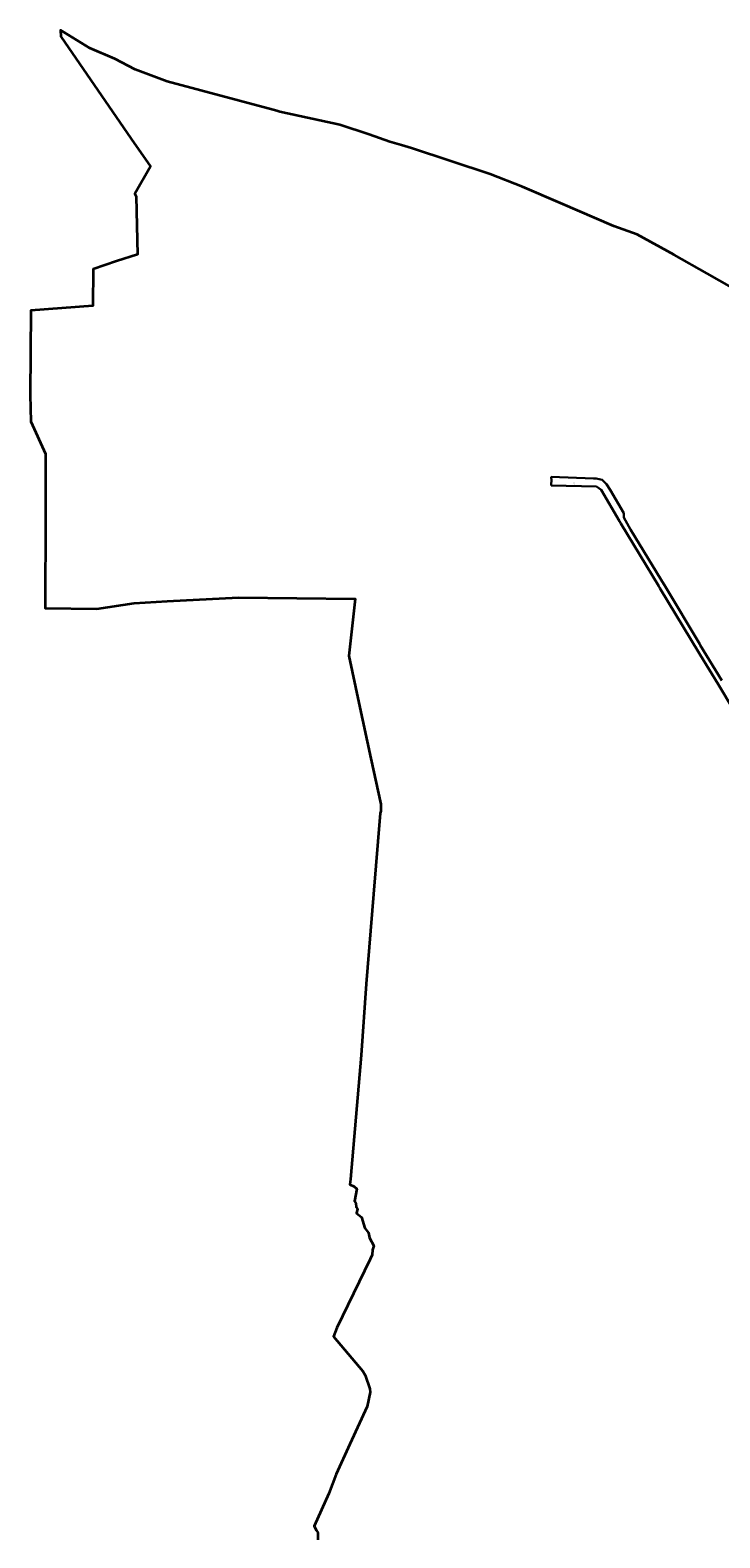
# Model space of a CAD drawing. Header units: metres. Extents: x 5548743 to 5556416, y 5707500 to 5714000.
# Tile 2 of 203: x 5548743 to 5550155, y 5710771 to 5713855. Entities that reach past the tile are written whole.
import ezdxf
from ezdxf.enums import TextEntityAlignment as Align

# ---------------------------------------------------------------- set-up
doc = ezdxf.new("R2010")
doc.units = ezdxf.units.M
doc.header["$MEASUREMENT"] = 0
doc.linetypes.add('1.5_0.75', pattern=[2.25, 1.5, -0.75])
doc.linetypes.add('219-1000', pattern=[0])
for name, color, linetype in [('210-oznaczenie konturu użytku gruntowego', 7, 'CONTINUOUS'), ('211-numer działki ewidencyjnej', 7, 'CONTINUOUS'), ('216-obręb ewidencyjny', 7, 'CONTINUOUS'), ('218-kontur użytku gruntowego', 7, 'CONTINUOUS'), ('219-działka ewidencyjna', 7, 'CONTINUOUS')]:
    doc.layers.add(name, color=color, linetype=linetype)
doc.styles.get("Standard").update_dxf_attribs({"font": 'Working1250', "width": 0.75})

msp = doc.modelspace()

# ---------------------------------------------------------------- linework, layer by layer
at = {"layer": '216-obręb ewidencyjny', "color": 4, "linetype": 'Continuous', "lineweight": 35, "flags": 128}
msp.add_lwpolyline([(5550180.04, 5713328.4), (5550129.56, 5713356.99), (5550062.03, 5713395.25), (5549986.21, 5713436.69), (5549938.24, 5713454.26), (5549829.18, 5713500.74), (5549751.37, 5713534.78), (5549684.93, 5713560.71), (5549524.01, 5713613.83), (5549503.35, 5713619.38), (5549479.62, 5713626.45), (5549437.64, 5713641.62), (5549377.16, 5713661.23), (5549254.58, 5713688.13), (5549250.1, 5713689.46), (5549248.1, 5713690.05), (5549240.94, 5713692.18), (5549023.64, 5713749.94), (5548958.46, 5713774.6), (5548916.44, 5713796.6), (5548865.72, 5713818.15), (5548812.08, 5713850.97), (5548805.52, 5713854.97), (5548805.74, 5713841.93), (5548950.31, 5713632.6), (5548989.48, 5713575.88), (5548957.43, 5713519.98), (5548960.61, 5713514.75), (5548962.82, 5713395.89), (5548920.26, 5713382.2), (5548872.16, 5713366.06), (5548871.35, 5713290.87), (5548744.67, 5713281.74), (5548743.18, 5713109.09), (5548744.54, 5713054.09), (5548774.43, 5712988.58), (5548774.41, 5712860.79), (5548773.94, 5712672.75), (5548880.05, 5712671.52), (5548955.87, 5712683.05), (5549023.63, 5712687.03), (5549169.56, 5712694.51), (5549408.57, 5712691.86), (5549395.55, 5712574.74), (5549416.48, 5712479.1), (5549440.4, 5712365.19), (5549461.05, 5712271.76), (5549461.19, 5712257.51), (5549460.09, 5712252.98), (5549446.09, 5712087.54), (5549431.28, 5711904.33), (5549420.91, 5711758.23), (5549398.86, 5711504.73), (5549397.78, 5711493.78), (5549406.65, 5711489.68), (5549411.86, 5711484.8), (5549407.14, 5711459.38), (5549410.02, 5711455.75), (5549410.51, 5711447.45), (5549413.4, 5711443.82), (5549411.2, 5711434.76), (5549421.68, 5711427.1), (5549428.11, 5711403.94), (5549436.03, 5711394.72), (5549438.06, 5711384.46), (5549446.54, 5711367.95), (5549443.83, 5711359.98), (5549443.47, 5711349.47), (5549439.48, 5711340.9), (5549371.14, 5711200.56), (5549364.06, 5711182.39), (5549424.3, 5711111.54), (5549429.28, 5711103.55), (5549438.93, 5711075.46), (5549439.28, 5711068.67), (5549433.52, 5711039.71), (5549397.65, 5710962.16), (5549369.69, 5710901.21), (5549354.86, 5710861.48), (5549324.91, 5710794.65), (5549329.5, 5710786.15), (5549332.41, 5710781.61), (5549332.55, 5710766.51)], dxfattribs=at)
at = {"layer": '218-kontur użytku gruntowego', "color": 70, "linetype": '1.5_0.75', "lineweight": 18, "flags": 128}
for points in [[(5549810.02, 5712926.34), (5549809.78, 5712923.18)], [(5549809.78, 5712923.18), (5549902.45, 5712921.49)], [(5549896.28, 5712937.65), (5549810, 5712941.47)], [(5549810, 5712941.47), (5549810.58, 5712933.8)], [(5549810.58, 5712933.8), (5549810.02, 5712926.34)], [(5549902.15, 5712937.51), (5549896.28, 5712937.65)], [(5549914.63, 5712934.84), (5549902.15, 5712937.51)], [(5549902.45, 5712921.49), (5549911.97, 5712914.58)], [(5549919.72, 5712930.02), (5549914.63, 5712934.84)], [(5549923.43, 5712926.52), (5549919.72, 5712930.02)], [(5549930.84, 5712914.7), (5549923.43, 5712926.52)], [(5549911.97, 5712914.58), (5549949.53, 5712850.63)], [(5549958.71, 5712867.23), (5549930.84, 5712914.7)], [(5549958.54, 5712858.12), (5549958.71, 5712867.23)], [(5549972.44, 5712833.64), (5549958.54, 5712858.12)], [(5549949.53, 5712850.63), (5549952.55, 5712845.59)], [(5549952.55, 5712845.59), (5549985.31, 5712791.55)], [(5550034.95, 5712730.26), (5549972.44, 5712833.64)], [(5549985.31, 5712791.55), (5549987.09, 5712788.62)], [(5549987.09, 5712788.62), (5550030.1, 5712717.68)], [(5550030.1, 5712717.68), (5550032.72, 5712713.66)], [(5550032.72, 5712713.66), (5550038.05, 5712704.86)], [(5550043.74, 5712716.11), (5550034.95, 5712730.26)], [(5550038.05, 5712704.86), (5550039.86, 5712701.87)], [(5550114.05, 5712599.25), (5550043.74, 5712716.11)], [(5550039.86, 5712701.87), (5550113.24, 5712580.73)], [(5550113.24, 5712580.73), (5550115.1, 5712577.35)], [(5550115.3, 5712597.15), (5550114.05, 5712599.25)], [(5550159.05, 5712524.42), (5550115.3, 5712597.15)], [(5550115.1, 5712577.35), (5550115.21, 5712577.15)], [(5550115.21, 5712577.15), (5550151.61, 5712516.99)], [(5550151.61, 5712516.99), (5550216.62, 5712408.92)]]:
    msp.add_lwpolyline(points, dxfattribs=at)
at = {"layer": '219-działka ewidencyjna', "color": 94, "linetype": '219-1000', "lineweight": 30, "flags": 128}
for points in [[(5549810.02, 5712926.34), (5549809.78, 5712923.18)], [(5549809.78, 5712923.18), (5549902.45, 5712921.49)], [(5549810, 5712941.47), (5549896.28, 5712937.65)], [(5549810.58, 5712933.8), (5549810, 5712941.47)], [(5549810.58, 5712933.8), (5549810.02, 5712926.34)], [(5549896.28, 5712937.65), (5549902.15, 5712937.51)], [(5549914.63, 5712934.84), (5549902.15, 5712937.51)], [(5549911.97, 5712914.58), (5549902.45, 5712921.49)], [(5549914.63, 5712934.84), (5549923.43, 5712926.52)], [(5549930.84, 5712914.7), (5549923.43, 5712926.52)], [(5549949.53, 5712850.63), (5549911.97, 5712914.58)], [(5549930.84, 5712914.7), (5549958.71, 5712867.23)], [(5549958.54, 5712858.12), (5549958.71, 5712867.23)], [(5549958.54, 5712858.12), (5549972.44, 5712833.64)], [(5549952.55, 5712845.59), (5549949.53, 5712850.63)], [(5549952.55, 5712845.59), (5550030.1, 5712717.68)], [(5549972.44, 5712833.64), (5550034.95, 5712730.26)], [(5550030.1, 5712717.68), (5550032.72, 5712713.66)], [(5550032.72, 5712713.66), (5550113.24, 5712580.73)], [(5550034.95, 5712730.26), (5550043.74, 5712716.11)], [(5550043.74, 5712716.11), (5550114.05, 5712599.25)], [(5550113.24, 5712580.73), (5550115.1, 5712577.35)], [(5550114.05, 5712599.25), (5550115.3, 5712597.15)], [(5550159.05, 5712524.42), (5550115.3, 5712597.15)], [(5550115.1, 5712577.35), (5550115.21, 5712577.15)], [(5550115.21, 5712577.15), (5550151.61, 5712516.99)], [(5550151.61, 5712516.99), (5550216.62, 5712408.92)]]:
    msp.add_lwpolyline(points, dxfattribs=at)

# ---------------------------------------------------------------- texts
at = {"layer": '210-oznaczenie konturu użytku gruntowego', "color": 70, "linetype": 'Continuous', "lineweight": 18, "width": 0.79}
msp.add_text('dr', height=1.5, dxfattribs=at).set_placement((5549855.63, 5712925.58))
at = {"layer": '211-numer działki ewidencyjnej', "color": 94, "linetype": 'Continuous', "lineweight": 30, "width": 0.79}
msp.add_text('421', height=1.5, dxfattribs=at).set_placement((5549855.54, 5712929.58), align=Align.TOP_LEFT)

doc.saveas('drawing.dxf')
